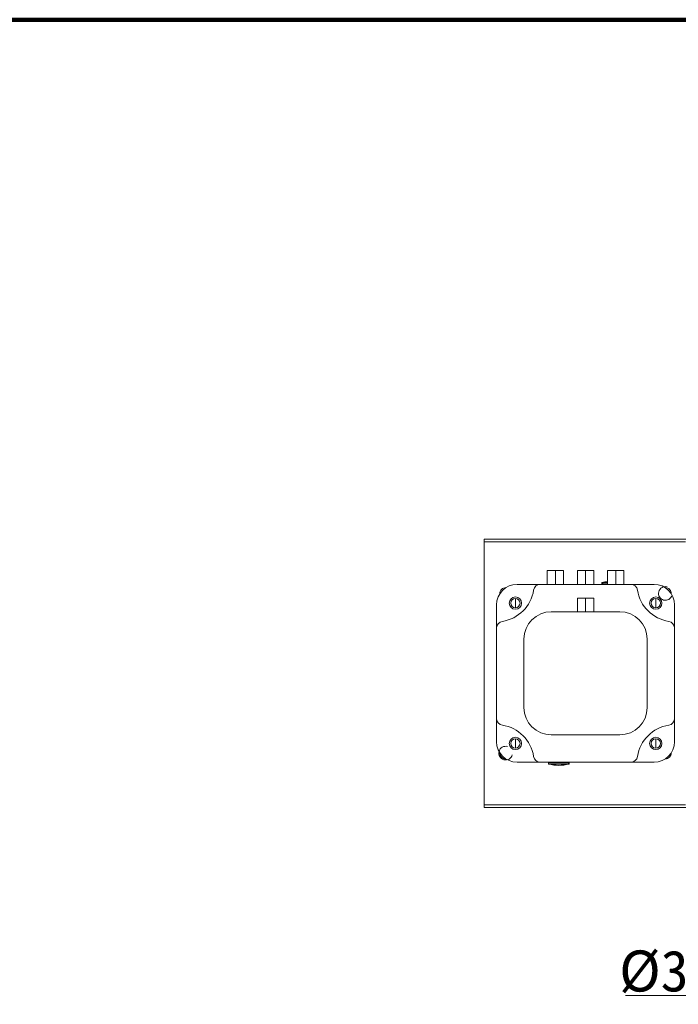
# Model space of a CAD drawing. Header units: millimetres. Extents: x 0 to 3066, y -1 to 2172.
# Tile 26 of 31: x 1135 to 1616, y 1452 to 2172. Entities that reach past the tile are written whole.
import ezdxf
from ezdxf.lldxf.tags import DXFTag

# ---------------------------------------------------------------- set-up
doc = ezdxf.new("R2010")
doc.units = ezdxf.units.MM
doc.layers.add('1', color=7, linetype='Continuous', true_color=0xffffff)
doc.styles.add('宋体', font='SimSun.ttf')
tags = doc.linetypes.add('DASHED', pattern=[25.72, 12.86, -12.86]).pattern_tags.tags
tags[6:7] = [DXFTag(74, 4), DXFTag(75, 0), DXFTag(340, '0'), DXFTag(46, 0.0), DXFTag(50, 0.0), DXFTag(44, 0.0), DXFTag(45, 0.0)]
tags[4:5] = [DXFTag(74, 4), DXFTag(75, 0), DXFTag(340, '0'), DXFTag(46, 0.0), DXFTag(50, 0.0), DXFTag(44, 0.0), DXFTag(45, 0.0)]
doc.dimstyles.get("Standard").update_dxf_attribs({"dimtxt": 0.18, "dimasz": 0.18, "dimexe": 0.18, "dimexo": 0.0625, "dimgap": 0.09, "dimtad": 0, "dimtih": 1, "dimtoh": 1, "dimdec": 4, "dimzin": 0, "dimdsep": 46, "dimtxsty": 'Standard', "dimcen": 0.09, "dimadec": 0, "dimazin": 0, "dimtfac": 1, "dimtdec": 4, "dimtofl": 0, "dimtmove": 0, "dimatfit": 3, "dimfxl": 0, "dimtolj": 1, "dimtzin": 0, "dimarcsym": 0})

# ---------------------------------------------------------------- blocks, each defined once
blk = doc.blocks.new('_U4')
at = {"layer": '1', "color": 7, "linetype": 'Continuous', "lineweight": 13, "transparency": 16777216}
for p, q in [((1828.38, 1694.24), (1828.56, 1694.24)), ((1828.47, 1694.15), (1828.47, 1694.33)), ((1673.68, 1458.74), (1744.71, 1566.8)), ((1577.63, 1458.74), (1673.68, 1458.74))]:
    blk.add_line(p, q, dxfattribs=at)
blk.add_solid([(1744.36, 1567.03), (1745.06, 1566.57), (1746.09, 1568.89)], dxfattribs=at)
at = {"layer": 'Defpoints', "color": 0, "linetype": 'Continuous', "lineweight": 13, "transparency": 16777216}
for p in [(1910.86, 1819.58), (1746.09, 1568.89)]:
    blk.add_point(p, dxfattribs=at)
at = {"layer": '1', "color": 7, "linetype": 'Continuous', "lineweight": 13, "transparency": 16777216, "insert": (1618.77, 1491.74), "char_height": 30, "attachment_point": 2, "style": '宋体'}
blk.add_mtext('\\A1;%%c300', dxfattribs=at)

msp = doc.modelspace()

# ---------------------------------------------------------------- linework, layer by layer
at = {"layer": '1', "color": 7, "linetype": 'Continuous', "lineweight": 200}
msp.add_line((0, 2171.816), (3065.892, 2171.816), dxfattribs=at)
at = {"layer": '1', "color": 7, "linetype": 'Continuous', "lineweight": 13}
for p, q in [((1474.475, 1792.237), (1474.475, 1790.237)), ((1623.449, 1792.237), (1474.475, 1792.237)), ((1474.475, 1790.237), (1621.475, 1790.237)), ((1474.475, 1598.237), (1474.475, 1790.237)), ((1526.475, 1769.237), (1520.475, 1769.237)), ((1520.475, 1769.237), (1520.475, 1759.237)), ((1526.475, 1769.237), (1532.475, 1769.237)), ((1526.475, 1769.237), (1526.475, 1759.237)), ((1532.475, 1759.237), (1532.475, 1769.237)), ((1548.475, 1769.237), (1542.475, 1769.237)), ((1542.475, 1769.237), (1542.475, 1759.237)), ((1548.475, 1769.237), (1554.475, 1769.237)), ((1548.475, 1769.237), (1548.475, 1759.237)), ((1554.475, 1759.237), (1554.475, 1769.237)), ((1570.475, 1769.237), (1564.475, 1769.237)), ((1564.475, 1769.237), (1564.475, 1759.237)), ((1570.475, 1769.237), (1576.475, 1769.237)), ((1570.475, 1769.237), (1570.475, 1759.237)), ((1576.475, 1759.237), (1576.475, 1769.237)), ((1498.475, 1759.237), (1515.487, 1759.237)), ((1515.487, 1759.237), (1581.463, 1759.237)), ((1560.475, 1760.384), (1561.043, 1760.384)), ((1560.475, 1760.384), (1560.475, 1759.437)), ((1561.043, 1759.437), (1560.475, 1759.437)), ((1561.181, 1760.577), (1560.623, 1760.577)), ((1561.043, 1759.437), (1561.043, 1760.384)), ((1564.475, 1760.384), (1561.043, 1760.384)), ((1561.043, 1759.437), (1564.475, 1759.437)), ((1561.181, 1760.577), (1564.475, 1760.577)), ((1581.463, 1759.237), (1598.475, 1759.237)), ((1497.21, 1745.503), (1497.21, 1748.903)), ((1548.475, 1749.237), (1542.475, 1749.237)), ((1542.475, 1749.237), (1542.475, 1739.237)), ((1548.475, 1749.237), (1554.475, 1749.237)), ((1548.475, 1749.237), (1548.475, 1739.237)), ((1554.475, 1739.237), (1554.475, 1749.237)), ((1599.74, 1745.503), (1599.74, 1748.903)), ((1483.475, 1727.225), (1483.475, 1744.237)), ((1497.21, 1745.503), (1497.21, 1742.103)), ((1599.74, 1745.503), (1599.74, 1742.103)), ((1613.475, 1744.237), (1613.475, 1727.225)), ((1523.475, 1739.237), (1573.475, 1739.237)), ((1483.475, 1661.249), (1483.475, 1727.225)), ((1613.475, 1727.225), (1613.475, 1661.249)), ((1503.475, 1669.237), (1503.475, 1719.237)), ((1593.475, 1719.237), (1593.475, 1669.237)), ((1483.475, 1644.237), (1483.475, 1661.249)), ((1613.475, 1661.249), (1613.475, 1644.237)), ((1573.475, 1649.237), (1523.475, 1649.237)), ((1497.21, 1642.972), (1497.21, 1646.372)), ((1497.21, 1642.972), (1497.21, 1639.572)), ((1599.74, 1642.972), (1599.74, 1646.372)), ((1599.74, 1642.972), (1599.74, 1639.572)), ((1515.487, 1629.237), (1498.475, 1629.237)), ((1581.463, 1629.237), (1515.487, 1629.237)), ((1521.475, 1629.037), (1521.475, 1628.091)), ((1535.907, 1629.037), (1521.475, 1629.037)), ((1521.475, 1628.091), (1535.907, 1628.091)), ((1535.769, 1627.897), (1521.623, 1627.897)), ((1535.769, 1627.897), (1536.326, 1627.897)), ((1535.907, 1628.091), (1535.907, 1629.037)), ((1535.907, 1629.037), (1536.475, 1629.037)), ((1536.475, 1628.091), (1535.907, 1628.091)), ((1536.475, 1628.091), (1536.475, 1629.037)), ((1598.475, 1629.237), (1581.463, 1629.237)), ((1621.475, 1598.237), (1474.475, 1598.237)), ((1474.475, 1596.237), (1474.475, 1598.237)), ((1474.475, 1596.237), (1685.472, 1596.237))]:
    msp.add_line(p, q, dxfattribs=at)
at = {"layer": '1', "color": 7, "linetype": 'DASHED', "lineweight": 13}
for p, q in [((1560.552, 1760.537), (1561.109, 1760.537)), ((1535.841, 1627.937), (1521.546, 1627.937)), ((1536.398, 1627.937), (1535.841, 1627.937))]:
    msp.add_line(p, q, dxfattribs=at)
at = {"layer": '1', "color": 7, "linetype": 'Continuous', "lineweight": 13}
for centre, radius, start, end in [((1498.475, 1744.237), 15, 90, 180), ((1490.139, 1752.574), 4.25, 87.69375, 182.30625), ((1515.487, 1754.237), 5, 90, 171.122582), ((1560.675, 1760.384), 0.2, 104.881229, 180), ((1560.675, 1759.437), 0.2, 180, 270), ((1567.975, 1732.912), 28.625, 97.023243, 104.881229), ((1581.463, 1754.237), 5, 8.877418, 90), ((1598.475, 1744.237), 15, 360, 90), ((1606.811, 1752.574), 4.25, 90, 92.311875), ((1606.811, 1752.574), 4.25, 357.688125, 90), ((1483.475, 1759.237), 27.4, 278.877418, 351.122582), ((1497.21, 1745.503), 4.5, 90, 270), ((1497.21, 1745.503), 3.4, 90, 270), ((1497.21, 1745.503), 4.5, 270, 90), ((1497.21, 1745.503), 3.4, 270, 90), ((1613.475, 1759.237), 27.4, 188.877418, 261.122582), ((1599.74, 1745.503), 4.5, 90, 270), ((1599.74, 1745.503), 3.4, 90, 270), ((1599.74, 1745.503), 4.5, 270, 90), ((1599.74, 1745.503), 3.4, 270, 90), ((1523.475, 1719.237), 20, 90, 180), ((1573.475, 1719.237), 20, 0, 90), ((1488.475, 1727.225), 5, 98.877418, 180), ((1608.475, 1727.225), 5, 0, 81.122582), ((1523.475, 1669.237), 20, 180, 270), ((1573.475, 1669.237), 20, 270, 0), ((1488.475, 1661.249), 5, 180, 261.122582), ((1483.475, 1629.237), 27.4, 8.877418, 81.122582), ((1613.475, 1629.237), 27.4, 98.877418, 171.122582), ((1608.475, 1661.249), 5, 278.877418, 0), ((1498.475, 1644.237), 15, 180, 270), ((1497.21, 1642.972), 4.5, 90, 270), ((1497.21, 1642.972), 3.4, 90, 270), ((1497.21, 1642.972), 4.5, 270, 90), ((1497.21, 1642.972), 3.4, 270, 90), ((1599.74, 1642.972), 4.5, 90, 270), ((1599.74, 1642.972), 3.4, 90, 270), ((1598.475, 1644.237), 15, 270, 0), ((1599.74, 1642.972), 4.5, 270, 90), ((1599.74, 1642.972), 3.4, 270, 90), ((1490.139, 1635.901), 4.25, 177.688125, 270), ((1515.487, 1634.237), 5, 188.877418, 270), ((1581.463, 1634.237), 5, 270, 351.122582), ((1606.811, 1635.901), 4.25, 267.69375, 2.30625), ((1490.139, 1635.901), 4.25, 270, 272.311875), ((1521.675, 1629.037), 0.2, 90, 180), ((1521.675, 1628.091), 0.2, 180, 255.118771), ((1528.975, 1655.562), 28.625, 255.118771, 270), ((1528.975, 1655.562), 28.625, 270, 284.881229), ((1536.275, 1629.037), 0.2, 0, 90), ((1536.275, 1628.091), 0.2, 284.881229, 0)]:
    msp.add_arc(centre, radius, start, end, dxfattribs=at)
at = {"layer": '1', "color": 2, "linetype": 'Continuous', "lineweight": 13}
for centre in [(1606.811, 1752.574), (1490.139, 1635.901)]:
    msp.add_arc(centre, 5, 75, 345, dxfattribs=at)
at = {"layer": '1', "color": 7, "linetype": 'Continuous', "lineweight": 13}
for centre, major_axis, start_param, end_param in [((1561.228, 1760.384), (0, -0.2), 3.4013191, 4.712389), ((1561.228, 1759.437), (0, -0.2), 4.712389, 6.2831853), ((1567.975, 1732.912), (0, -28.625), 3.2742723, 3.4013191), ((1528.975, 1655.562), (0, 28.625), 3.1415927, 3.4013191), ((1535.722, 1629.037), (0, -0.2), 1.5707963, 3.1415927), ((1535.722, 1628.091), (0, -0.2), 0.2597264, 1.5707963)]:
    msp.add_ellipse(centre, major_axis=major_axis, ratio=0.9242246, start_param=start_param, end_param=end_param, dxfattribs=at)

# ---------------------------------------------------------------- dimensions: what is measured, and where the dimension line sits
dim = msp.add_diameter_dim_2p(p1=(1910.864, 1819.585), p2=(1746.085, 1568.89), dimstyle='Standard', override={"dimtxt": 30, "dimasz": 2.5, "dimexe": 0.5, "dimexo": 0.5, "dimgap": 3, "dimtad": 1, "dimtih": 1, "dimtoh": 1, "dimdec": 2, "dimlfac": 1, "dimzin": 8, "dimdsep": 46, "dimlunit": 2, "dimpost": '%%c<>', "dimtxsty": '宋体', "dimsah": 1, "dimse1": 0, "dimse2": 0, "dimsd1": 0, "dimsd2": 0, "dimclrd": 7, "dimclre": 7, "dimclrt": 7, "dimtol": 0, "dimtm": -0.05, "dimtfac": 0.116667, "dimtdec": 2, "dimtmove": 0, "dimtzin": 8, "dimlwd": 13, "dimlwe": 13}, dxfattribs=at)
dim.commit()
dim.dimension.update_dxf_attribs({"geometry": '_U4', "text_midpoint": (1618.772, 1458.737), "dimtype": 163})

doc.saveas('drawing.dxf')
